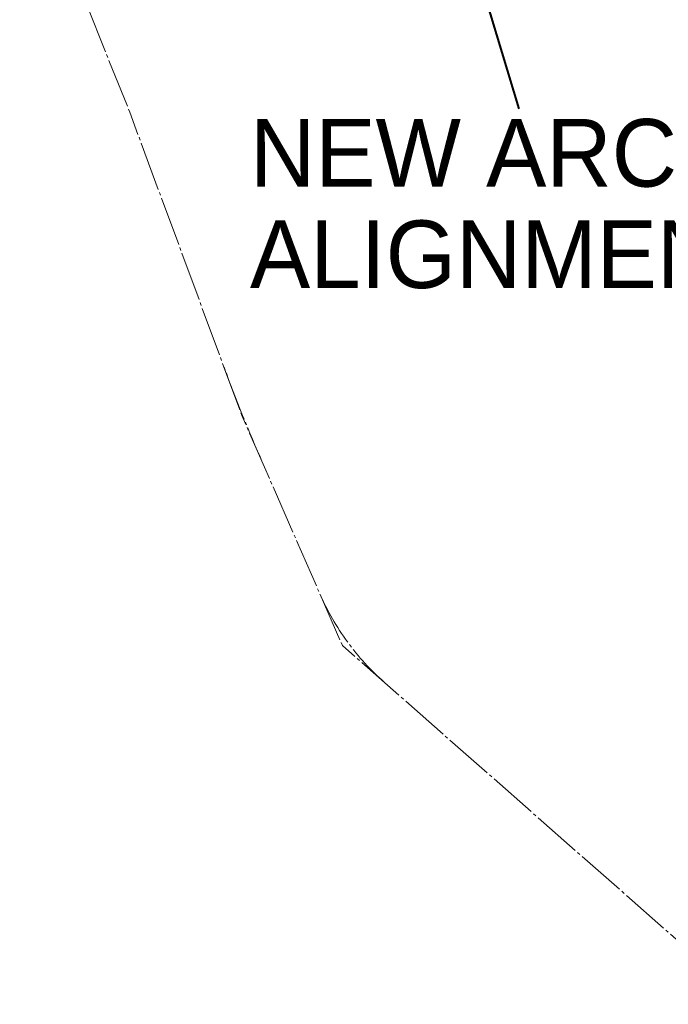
# Model space of a CAD drawing. Extents: x 2399984 to 2508823, y 556481 to 592637.
# Tile 1 of 158: x 2440516 to 2441565, y 558074 to 559666. Entities that reach past the tile are written whole.
import ezdxf

# ---------------------------------------------------------------- set-up
doc = ezdxf.new("R2010")
doc.units = 0
doc.header["$MEASUREMENT"] = 0
doc.linetypes.add('cl20', pattern=[100, 5, -5, 80, -5, 5])
doc.layers.add('RW_X_CL_20', color=6, linetype='cl20', lineweight=0)
doc.layers.add('SC_Scratch8', color=7, linetype='Continuous', lineweight=0)
doc.layers.add('SC_Scratch1', color=7, linetype='Continuous', lineweight=0, plot=False)
doc.styles.add('Slanted-Normal LS 0.50', font='font31.shx', dxfattribs={"height": 0.14})

msp = doc.modelspace()

# ---------------------------------------------------------------- linework, layer by layer
at = {"layer": 'RW_X_CL_20'}
for p, q in [((2440694.2, 559516.9), (2440516.4, 559959.7)), ((2440875.7, 559025.8), (2440694.2, 559516.9)), ((2441038.2, 558654.1), (2440875.7, 559025.8)), ((2442063.9, 557750.9), (2441038.2, 558654.1))]:
    msp.add_line(p, q, dxfattribs=at)
for centre, radius, start, end in [((2443534.1, 560097.2), 2864.9, 200.2838, 203.6172), ((2441376.9, 558901.3), 409.3, 203.6172, 228.6338)]:
    msp.add_arc(centre, radius, start, end, dxfattribs=at)
at = {"layer": 'SC_Scratch8', "color": 2, "lineweight": 40}
msp.add_line((2441107, 560242.1), (2441323.4, 559521.8), dxfattribs=at)

# ---------------------------------------------------------------- texts
at = {"layer": 'SC_Scratch1', "color": 2, "lineweight": 30, "insert": (2440888.6, 559505.6), "char_height": 109.375, "attachment_point": 1, "line_spacing_factor": 0.9, "style": 'Slanted-Normal LS 0.50'}
msp.add_mtext('NEW ARCONIC\\PALIGNMENT', dxfattribs=at)

doc.saveas('drawing.dxf')
